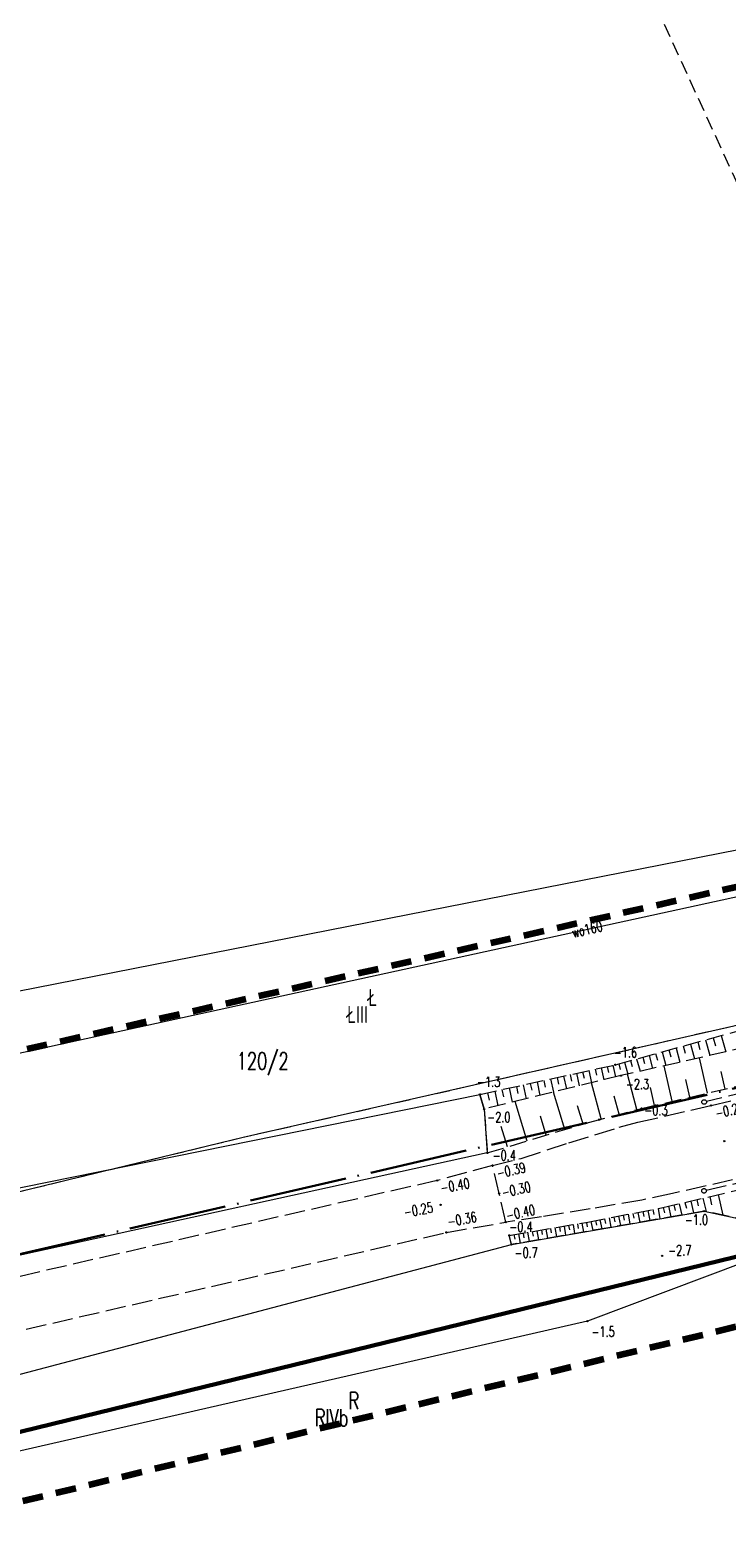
# Model space of a CAD drawing. Header units: metres. Extents: x 7389918 to 7395901, y 5992959 to 5996029.
# Tile 40 of 66: x 7394020 to 7394071, y 5994326 to 5994435. Entities that reach past the tile are written whole.
import ezdxf
from ezdxf.enums import TextEntityAlignment as Align

# ---------------------------------------------------------------- set-up
doc = ezdxf.new("R2010")
doc.units = ezdxf.units.M
doc.header["$MEASUREMENT"] = 0
for name, pattern in [('1', [0]), ('2', [1.5, 1, -0.5]), ('2_1', [0]), ('2_OTKJ', [2, 1.5, -0.5]), ('2_OTKR', [0]), ('2_OTRK', [1.75, 1.25, -0.5]), ('2_OTRKG', [1.75, 1.25, -0.5]), ('4', [2.5, 1.5, -1]), ('4_SUTP_A', [0]), ('4_SUWP', [0]), ('ACAD_ISO04W100', [30, 24, -3, 0, -3])]:
    doc.linetypes.add(name, pattern=pattern)
doc.layers.get('0').update_dxf_attribs({"color": 250, "linetype": 'CONTINUOUS', "lineweight": 100})
for name, color, linetype, lineweight in [('# Orlen Projekt - granice nieustalone do ustalenia', 6, 'CONTINUOUS', 100), ('# projektowana LNSN', 10, 'CONTINUOUS', 30), ('Dzialki', 7, '1', 18), ('Numery_dzialek', 7, 'CONTINUOUS', 13), ('OTK_L_0', 7, '2_OTKJ', 18), ('OTK_L_11', 7, 'CONTINUOUS', 18), ('OTK_L_5', 7, 'CONTINUOUS', 18), ('OTR_L_1', 7, '2_OTRK', 18), ('OTR_T_0', 7, 'CONTINUOUS', 18), ('OTR_T_1', 7, 'CONTINUOUS', 18), ('SUWP_E_T_0', 5, 'CONTINUOUS', 0), ('SUWP_L_0', 5, '4_SUWP', 18)]:
    doc.layers.add(name, color=color, linetype=linetype, lineweight=lineweight)
for name, color, linetype, lineweight, true_color in [('Kontury', 7, '2', 18, 0x008000), ('Numery_konturow', 7, 'CONTINUOUS', 13, 0x008000), ('Numery_uzytkow', 7, 'CONTINUOUS', 13, 0x008000), ('SUTP_L_0', 7, '4_SUTP_A', 18, 0xff9100), ('Uzytki', 7, '2', 18, 0x008000), ('ZAKRES_L_0', 7, '4', 100, 0x008080)]:
    doc.layers.add(name, color=color, linetype=linetype, lineweight=lineweight, true_color=true_color)
doc.styles.get("Standard").update_dxf_attribs({"font": 'Simplex.SHX', "width": 0.75})

# ---------------------------------------------------------------- blocks, each defined once
blk = doc.blocks.new('2_OTRS')
at = {"linetype": 'Continuous'}
blk.add_circle((0, 0), 0.045, dxfattribs=at)
blk = doc.blocks.new('2_OTRN')
at = {"linetype": 'Continuous'}
blk.add_circle((0, 0), 0.045, dxfattribs=at)

msp = doc.modelspace()

# ---------------------------------------------------------------- linework, layer by layer
at = {"layer": '# Orlen Projekt - granice nieustalone do ustalenia', "linetype": '1', "lineweight": 60}
msp.add_line((7393968.56, 5994319.84), (7394202.23, 5994376.95), dxfattribs=at)
at = {"layer": '# projektowana LNSN', "linetype": 'ACAD_ISO04W100', "ltscale": 0.3}
msp.add_lwpolyline([(7394291.43, 5994408.37), (7393856.35, 5994307.57), (7393856.35, 5994307.57), (7393856.35, 5994307.57), (7393856.35, 5994307.57), (7393856.35, 5994307.57), (7393856.35, 5994307.57), (7393856.35, 5994307.57), (7393856.35, 5994307.57), (7393856.35, 5994307.57), (7393856.35, 5994307.57), (7393749.38, 5994283.94), (7393749.38, 5994283.94), (7393749.38, 5994283.94), (7393748.1, 5994289.34)], dxfattribs=at)
at = {"layer": 'Dzialki'}
for p, q in [((7393968.56, 5994319.84), (7394202.23, 5994376.95)), ((7394101.08, 5994368.72), (7394035.65, 5994353.87)), ((7394035.65, 5994353.87), (7393994.78, 5994343.96))]:
    msp.add_line(p, q, dxfattribs=at)
at = {"layer": 'Kontury'}
for p, q in [((7394022.32, 5994532.6), (7394097.67, 5994367.95)), ((7394097.67, 5994367.95), (7394035.65, 5994353.87)), ((7394035.65, 5994353.87), (7393994.78, 5994343.96)), ((7393968.56, 5994319.84), (7394102.73, 5994352.63))]:
    msp.add_line(p, q, dxfattribs=at)
at = {"layer": 'OTK_L_0', "linetype": '2_OTKJ'}
for p, q in [((7394070.09, 5994356.23), (7394080.21, 5994358.58)), ((7394064.71, 5994355), (7394070.09, 5994356.23)), ((7394063.32, 5994354.63), (7394064.71, 5994355)), ((7394059.63, 5994353.49), (7394063.32, 5994354.63)), ((7394056.12, 5994352.34), (7394059.63, 5994353.49)), ((7394054.01, 5994351.83), (7394049.94, 5994350.72)), ((7394054.01, 5994351.83), (7394056.12, 5994352.34)), ((7394054.5, 5994349.77), (7394054.01, 5994351.83)), ((7394049.94, 5994350.72), (7393957.85, 5994329.57)), ((7394071.67, 5994350.77), (7394067.24, 5994349.75)), ((7394054.98, 5994347.65), (7394054.5, 5994349.77)), ((7394065, 5994349.28), (7394061.2, 5994348.63)), ((7394067.24, 5994349.75), (7394065, 5994349.28)), ((7394061.2, 5994348.63), (7394057.62, 5994348.04)), ((7394050.61, 5994346.9), (7394054.98, 5994347.65)), ((7394057.62, 5994348.04), (7394054.98, 5994347.65)), ((7393961.22, 5994326.34), (7394050.61, 5994346.9))]:
    msp.add_line(p, q, dxfattribs=at)
at = {"layer": 'OTK_L_11', "linetype": '2_OTKJ'}
for p, q in [((7394072.82, 5994357.26), (7394069.76, 5994356.53)), ((7394069.74, 5994350), (7394072.35, 5994350.61))]:
    msp.add_line(p, q, dxfattribs=at)
for centre in [(7394069.58, 5994356.49), (7394069.57, 5994349.96)]:
    msp.add_circle(centre, 0.17, dxfattribs=at)
at = {"layer": 'OTK_L_5', "linetype": '2_OTKR'}
for p, q in [((7393994.27, 5994345.16), (7394053.08, 5994357.05)), ((7394053.08, 5994357.05), (7394053.39, 5994355.97)), ((7394053.39, 5994355.97), (7394053.62, 5994352.74)), ((7394053.62, 5994352.74), (7393964.98, 5994333.36)), ((7394055.4, 5994346.01), (7394069.58, 5994348.46)), ((7394069.58, 5994348.46), (7394073.12, 5994347.7)), ((7394016.83, 5994335.84), (7394055.4, 5994346.01)), ((7394072.66, 5994344.77), (7394060.99, 5994340.37)), ((7394060.99, 5994340.37), (7393971.32, 5994319.9))]:
    msp.add_line(p, q, dxfattribs=at)
at = {"layer": 'OTR_L_1', "linetype": '2_OTRKG'}
for p, q in [((7394063.05, 5994359.23), (7394077.68, 5994363.27)), ((7394053.08, 5994357.05), (7394063.05, 5994359.23)), ((7394064.97, 5994356.02), (7394079.78, 5994359.44)), ((7394061.06, 5994354.99), (7394064.97, 5994356.02)), ((7394053.62, 5994352.74), (7394061.06, 5994354.99)), ((7394066.45, 5994348.71), (7394081.27, 5994352.16)), ((7394061.03, 5994347.66), (7394066.45, 5994348.71)), ((7394055.24, 5994346.68), (7394061.03, 5994347.66))]:
    msp.add_line(p, q, dxfattribs=at)
at = {"layer": 'OTR_L_1', "linetype": '2_OTRK'}
for p, q in [((7394076.3, 5994361.34), (7394063.46, 5994358.43)), ((7394063.46, 5994358.43), (7394053.39, 5994355.97)), ((7394053.39, 5994355.97), (7394053.08, 5994357.05)), ((7394053.39, 5994355.97), (7394053.62, 5994352.74)), ((7394069.58, 5994348.46), (7394055.4, 5994346.01)), ((7394073.12, 5994347.7), (7394069.58, 5994348.46)), ((7394055.4, 5994346.01), (7394055.24, 5994346.68))]:
    msp.add_line(p, q, dxfattribs=at)
at = {"layer": 'OTR_L_1', "linetype": '2_1'}
for p, q in [((7394070.84, 5994361.38), (7394071.17, 5994360.18)), ((7394066.49, 5994360.18), (7394066.77, 5994359.18)), ((7394066.99, 5994360.32), (7394067.14, 5994359.81)), ((7394067.51, 5994360.46), (7394067.8, 5994359.41)), ((7394068.03, 5994360.61), (7394068.18, 5994360.07)), ((7394068.57, 5994360.75), (7394068.87, 5994359.66)), ((7394069.12, 5994360.91), (7394069.27, 5994360.34)), ((7394069.68, 5994361.06), (7394069.99, 5994359.91)), ((7394070.25, 5994361.22), (7394070.41, 5994360.63)), ((7394062.44, 5994359.1), (7394062.53, 5994358.66)), ((7394062.87, 5994359.19), (7394063.06, 5994358.33)), ((7394063.3, 5994359.3), (7394063.41, 5994358.87)), ((7394063.72, 5994359.42), (7394063.96, 5994358.54)), ((7394064.16, 5994359.54), (7394064.28, 5994359.09)), ((7394064.6, 5994359.66), (7394064.86, 5994358.75)), ((7394065.06, 5994359.79), (7394065.19, 5994359.32)), ((7394065.53, 5994359.91), (7394065.79, 5994358.96)), ((7394066.01, 5994360.05), (7394066.14, 5994359.56)), ((7394067.23, 5994356.54), (7394066.63, 5994359.15)), ((7394069.83, 5994357.14), (7394069.23, 5994359.74)), ((7394057.78, 5994358.08), (7394057.89, 5994357.59)), ((7394058.27, 5994358.19), (7394058.49, 5994357.21)), ((7394058.76, 5994358.29), (7394058.86, 5994357.81)), ((7394059.24, 5994358.4), (7394059.45, 5994357.45)), ((7394059.71, 5994358.5), (7394059.81, 5994358.03)), ((7394060.18, 5994358.6), (7394060.38, 5994357.68)), ((7394060.64, 5994358.7), (7394060.74, 5994358.25)), ((7394061.1, 5994358.8), (7394061.3, 5994357.9)), ((7394061.55, 5994358.9), (7394061.65, 5994358.46)), ((7394062, 5994359), (7394062.19, 5994358.12)), ((7394064.63, 5994355.93), (7394063.94, 5994358.54)), ((7394068.53, 5994356.84), (7394068.23, 5994358.14)), ((7394071.13, 5994357.44), (7394070.83, 5994358.74)), ((7394053.63, 5994357.17), (7394053.75, 5994356.63)), ((7394054.17, 5994357.29), (7394054.4, 5994356.22)), ((7394054.7, 5994357.41), (7394054.82, 5994356.88)), ((7394055.23, 5994357.52), (7394055.46, 5994356.48)), ((7394055.76, 5994357.64), (7394055.87, 5994357.12)), ((7394056.27, 5994357.75), (7394056.49, 5994356.73)), ((7394056.78, 5994357.86), (7394056.89, 5994357.36)), ((7394057.29, 5994357.97), (7394057.5, 5994356.97)), ((7394059.33, 5994354.47), (7394058.5, 5994357.22)), ((7394062, 5994355.24), (7394061.3, 5994357.9)), ((7394063.32, 5994355.59), (7394062.97, 5994356.91)), ((7394065.93, 5994356.24), (7394065.63, 5994357.55)), ((7394056.55, 5994353.62), (7394055.67, 5994356.53)), ((7394060.67, 5994354.87), (7394060.27, 5994356.21)), ((7394057.96, 5994354.05), (7394057.53, 5994355.46)), ((7394055.1, 5994353.19), (7394054.64, 5994354.68)), ((7394069.04, 5994349.31), (7394069.15, 5994348.86)), ((7394069.49, 5994349.42), (7394069.72, 5994348.43)), ((7394069.99, 5994349.53), (7394070.13, 5994348.92)), ((7394070.6, 5994349.68), (7394070.95, 5994348.17)), ((7394063.63, 5994348.16), (7394063.7, 5994347.81)), ((7394063.99, 5994348.23), (7394064.12, 5994347.52)), ((7394064.34, 5994348.3), (7394064.41, 5994347.94)), ((7394064.71, 5994348.37), (7394064.85, 5994347.64)), ((7394065.07, 5994348.44), (7394065.14, 5994348.07)), ((7394065.44, 5994348.51), (7394065.58, 5994347.77)), ((7394065.81, 5994348.59), (7394065.88, 5994348.21)), ((7394066.19, 5994348.66), (7394066.33, 5994347.9)), ((7394066.57, 5994348.74), (7394066.66, 5994348.35)), ((7394066.95, 5994348.83), (7394067.13, 5994348.04)), ((7394067.34, 5994348.92), (7394067.44, 5994348.51)), ((7394067.75, 5994349.01), (7394067.94, 5994348.18)), ((7394068.17, 5994349.11), (7394068.27, 5994348.68)), ((7394068.6, 5994349.21), (7394068.8, 5994348.33)), ((7394057.6, 5994347.08), (7394057.66, 5994346.74)), ((7394057.94, 5994347.14), (7394058.05, 5994346.47)), ((7394058.27, 5994347.19), (7394058.33, 5994346.86)), ((7394058.6, 5994347.25), (7394058.72, 5994346.58)), ((7394058.94, 5994347.31), (7394058.99, 5994346.97)), ((7394059.27, 5994347.36), (7394059.38, 5994346.7)), ((7394059.6, 5994347.42), (7394059.66, 5994347.09)), ((7394059.93, 5994347.47), (7394060.04, 5994346.81)), ((7394060.26, 5994347.53), (7394060.32, 5994347.2)), ((7394060.59, 5994347.59), (7394060.71, 5994346.93)), ((7394060.92, 5994347.64), (7394060.98, 5994347.31)), ((7394061.25, 5994347.7), (7394061.38, 5994347.04)), ((7394061.58, 5994347.77), (7394061.65, 5994347.43)), ((7394061.91, 5994347.83), (7394062.05, 5994347.16)), ((7394062.25, 5994347.9), (7394062.32, 5994347.56)), ((7394062.59, 5994347.96), (7394062.72, 5994347.28)), ((7394062.93, 5994348.03), (7394063, 5994347.68)), ((7394063.28, 5994348.1), (7394063.42, 5994347.4)), ((7394055.58, 5994346.74), (7394055.64, 5994346.4)), ((7394055.92, 5994346.79), (7394056.03, 5994346.12)), ((7394056.25, 5994346.85), (7394056.31, 5994346.51)), ((7394056.59, 5994346.91), (7394056.71, 5994346.24)), ((7394056.93, 5994346.97), (7394056.99, 5994346.63)), ((7394057.26, 5994347.02), (7394057.38, 5994346.35))]:
    msp.add_line(p, q, dxfattribs=at)
for p in [(7394053.08, 5994357.05), (7394055.24, 5994346.68)]:
    msp.add_point(p, dxfattribs=at)
at = {"layer": 'SUTP_L_0', "linetype": '4_SUTP_A'}
msp.add_line((7394109.76, 5994382.45), (7393991.97, 5994359.28), dxfattribs=at)
at = {"layer": 'SUWP_L_0', "linetype": '4_SUWP'}
msp.add_line((7393996.48, 5994355.14), (7394087.3, 5994374.93), dxfattribs=at)
at = {"layer": 'Uzytki'}
for p, q in [((7394022.32, 5994532.6), (7394097.67, 5994367.95)), ((7394097.67, 5994367.95), (7394035.65, 5994353.87)), ((7394035.65, 5994353.87), (7393994.78, 5994343.96)), ((7394102.73, 5994352.63), (7393968.56, 5994319.84))]:
    msp.add_line(p, q, dxfattribs=at)
at = {"layer": 'ZAKRES_L_0', "linetype": '4'}
for p, q in [((7394411.9, 5994423.05), (7394008.82, 5994324.53)), ((7394000.26, 5994355.94), (7394096.45, 5994377.91))]:
    msp.add_line(p, q, dxfattribs=at)

# ---------------------------------------------------------------- block references
at = {"layer": 'OTR_T_0', "rotation": 269.9999974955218}
for p in [(7394070.09, 5994356.23), (7394071.06, 5994353.61), (7394054.01, 5994351.83), (7394054.5, 5994349.77), (7394054.98, 5994347.65)]:
    msp.add_blockref('2_OTRS', p, dxfattribs=at)
at = {"layer": 'OTR_T_0'}
for p in [(7394049.94, 5994350.72), (7394050.19, 5994348.93), (7394050.61, 5994346.9)]:
    msp.add_blockref('2_OTRS', p, dxfattribs=at)
at = {"layer": 'OTR_T_1', "rotation": 269.9999974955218}
for p in [(7394063.05, 5994359.23), (7394063.46, 5994358.43), (7394053.08, 5994357.05), (7394053.39, 5994355.97), (7394064.97, 5994356.02), (7394053.62, 5994352.74), (7394069.58, 5994348.46), (7394055.24, 5994346.68), (7394055.4, 5994346.01)]:
    msp.add_blockref('2_OTRN', p, dxfattribs=at)
at = {"layer": 'OTR_T_1'}
for p in [(7394066.49, 5994345.17), (7394060.99, 5994340.37)]:
    msp.add_blockref('2_OTRN', p, dxfattribs=at)

# ---------------------------------------------------------------- texts
at = {"layer": 'Numery_dzialek', "width": 0.7}
msp.add_text('120/2', height=1.25, dxfattribs=at).set_placement((7394035.18, 5994360.13), align=Align.TOP_LEFT)
at = {"layer": 'Numery_konturow', "width": 0.7}
for s, p in [('ŁIII', (7394044.85, 5994363.55)), ('RIVb', (7394043.41, 5994333.9))]:
    msp.add_text(s, height=1.25, dxfattribs=at).set_placement(p, align=Align.TOP_RIGHT)
at = {"layer": 'Numery_uzytkow', "width": 0.7}
for s, p in [('Ł', (7394044.85, 5994363.55)), ('R', (7394043.41, 5994333.9))]:
    msp.add_text(s, height=1.25, dxfattribs=at).set_placement(p)
at = {"layer": 'OTR_T_0', "lineweight": 9, "width": 0.7}
for s, rotation, p in [('-0.25', 12.7721, (7394070.32, 5994356.01)), ('-0.39', 12.2125, (7394054.24, 5994351.61)), ('-0.30', 12.2125, (7394054.61, 5994350.19)), ('-0.40', 12.2125, (7394054.93, 5994348.5))]:
    msp.add_text(s, height=0.75, rotation=rotation, dxfattribs=at).set_placement(p, align=Align.TOP_LEFT)
for s, p in [('-0.40', (7394050.25, 5994349.79)), ('-0.25', (7394047.55, 5994348.01)), ('-0.36', (7394050.77, 5994347.31))]:
    msp.add_text(s, height=0.75, rotation=10.0957, dxfattribs=at).set_placement(p)
at = {"layer": 'OTR_T_1', "lineweight": 9, "width": 0.7}
for s, p in [('-1.6', (7394062.94, 5994360.51)), ('-1.3', (7394052.87, 5994358.35)), ('-2.3', (7394063.82, 5994358.18)), ('-0.3', (7394065.18, 5994356.26)), ('-2.0', (7394053.62, 5994355.75)), ('-0.4', (7394054.02, 5994352.94)), ('-1.0', (7394068.16, 5994348.21)), ('-0.4', (7394055.25, 5994347.69)), ('-0.7', (7394055.63, 5994345.79))]:
    msp.add_text(s, height=0.75, dxfattribs=at).set_placement(p, align=Align.TOP_LEFT)
for s, p in [('-2.7', (7394066.93, 5994345.21)), ('-1.5', (7394061.29, 5994339.23))]:
    msp.add_text(s, height=0.75, dxfattribs=at).set_placement(p)
at = {"layer": 'SUWP_E_T_0', "lineweight": 9, "width": 0.7}
msp.add_text('wo160', height=0.75, rotation=13.0793, dxfattribs=at).set_placement((7394060.97, 5994369.19), align=Align.MIDDLE)

doc.saveas('drawing.dxf')
